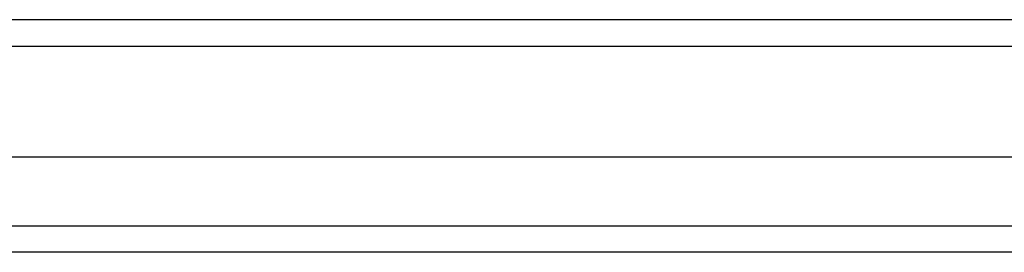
# Model space of a CAD drawing. Header units: inches. Extents: x 23 to 609, y 66 to 286.
# Tile 43 of 178: x 260.212 to 263.88, y 198.453 to 199.319. Entities that reach past the tile are written whole.
import ezdxf

# ---------------------------------------------------------------- set-up
doc = ezdxf.new("R2010")
doc.units = ezdxf.units.IN
doc.header["$MEASUREMENT"] = 0
doc.layers.add('Visible Edges(ANSI)', color=7, linetype='Continuous', lineweight=25)
doc.layers.add('Visible Tangent Edges(ANSI)', color=7, linetype='Continuous', lineweight=25)

msp = doc.modelspace()

# ---------------------------------------------------------------- linework, layer by layer
at = {"layer": 'Visible Edges(ANSI)'}
for p, q in [((267.9612, 199.3191), (208.1592, 199.3191)), ((267.3516, 198.8073), (208.7689, 198.8073)), ((267.1631, 198.453), (208.9574, 198.453))]:
    msp.add_line(p, q, dxfattribs=at)
at = {"layer": 'Visible Tangent Edges(ANSI)'}
for p, q in [((208.1592, 199.2201), (267.9612, 199.2201)), ((208.8274, 198.552), (267.2931, 198.552))]:
    msp.add_line(p, q, dxfattribs=at)

doc.saveas('drawing.dxf')
